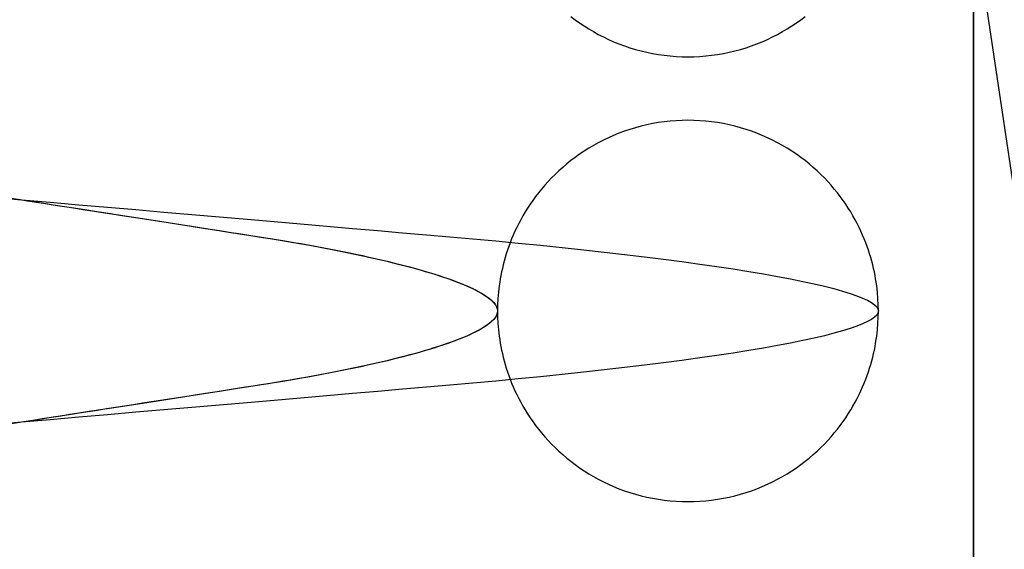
# Model space of a CAD drawing. Header units: millimetres. Extents: x -88 to 88, y -12 to 103.
# Tile 245 of 256: x -34.743 to -33.967, y 15.398 to 15.814. Entities that reach past the tile are written whole.
import ezdxf

# ---------------------------------------------------------------- set-up
doc = ezdxf.new("R2010")
doc.units = ezdxf.units.MM
doc.layers.add('Default', color=7, linetype='Continuous', true_color=0x000000)

msp = doc.modelspace()

# ---------------------------------------------------------------- linework, layer by layer
at = {"layer": 'Default', "color": 254, "true_color": 0xcad1ee}
for points in [[(-33.99118, 5.93519), (-33.99118, 18.03519)], [(-33.99118, 18.03519), (-33.99118, 5.93519)], [(-33.70447, 14.51683), (-33.76501, 14.73846), (-33.81983, 14.96003), (-33.869, 15.18134), (-33.91258, 15.40218), (-33.95065, 15.62237), (-33.98331, 15.84173), (-34.01064, 16.06006), (-34.03275, 16.27722), (-34.04974, 16.49302), (-34.06173, 16.70732), (-34.06884, 16.91997), (-34.07118, 17.13083)], [(-33.99118, 16.23519), (-33.99118, 5.93519)], [(-34.3084, 15.81689), (-34.30505, 15.81435), (-34.30159, 15.81188), (-34.29803, 15.80949), (-34.29437, 15.80718), (-34.29061, 15.80496), (-34.28677, 15.80283), (-34.28283, 15.80081), (-34.27881, 15.79889), (-34.2747, 15.79707), (-34.27052, 15.79538), (-34.26626, 15.7938), (-34.26194, 15.79234), (-34.25755, 15.791), (-34.2531, 15.7898), (-34.2486, 15.78873), (-34.24406, 15.7878), (-34.23947, 15.78701), (-34.23485, 15.78635), (-34.23021, 15.78585), (-34.22554, 15.78548), (-34.22086, 15.78526), (-34.21618, 15.78519), (-34.21149, 15.78526), (-34.20681, 15.78548), (-34.20215, 15.78585), (-34.1975, 15.78635), (-34.19288, 15.78701), (-34.1883, 15.7878), (-34.18375, 15.78873), (-34.17925, 15.7898), (-34.17481, 15.791), (-34.17042, 15.79234), (-34.16609, 15.7938), (-34.16184, 15.79538), (-34.15765, 15.79707), (-34.15355, 15.79889), (-34.14953, 15.80081), (-34.14559, 15.80283), (-34.14174, 15.80496), (-34.13799, 15.80718), (-34.13433, 15.80949), (-34.13077, 15.81188), (-34.12731, 15.81435), (-34.12395, 15.81689)], [(-34.06618, 15.58519), (-34.06625, 15.58995), (-34.06649, 15.59485), (-34.0669, 15.59991), (-34.0675, 15.6051), (-34.06788, 15.60775), (-34.06832, 15.61043), (-34.06881, 15.61315), (-34.06935, 15.61589), (-34.06996, 15.61867), (-34.07063, 15.62148), (-34.07137, 15.62432), (-34.07218, 15.62719), (-34.07305, 15.63008), (-34.074, 15.633), (-34.07502, 15.63594), (-34.07612, 15.6389), (-34.0773, 15.64188), (-34.07857, 15.64488), (-34.07991, 15.64789), (-34.08135, 15.65092), (-34.08287, 15.65395), (-34.08448, 15.65699), (-34.08619, 15.66004), (-34.08799, 15.66308), (-34.08989, 15.66612), (-34.09188, 15.66916), (-34.09398, 15.67218), (-34.09618, 15.67519), (-34.09848, 15.67818), (-34.10089, 15.68114), (-34.1034, 15.68408), (-34.10601, 15.68699), (-34.10874, 15.68986), (-34.11157, 15.69269), (-34.1145, 15.69547), (-34.11755, 15.6982), (-34.1207, 15.70087), (-34.12395, 15.70348), (-34.12731, 15.70603), (-34.13077, 15.7085), (-34.13433, 15.71089), (-34.13799, 15.7132), (-34.14174, 15.71542), (-34.14559, 15.71754), (-34.14953, 15.71957), (-34.15355, 15.72149), (-34.15765, 15.7233), (-34.16184, 15.725), (-34.16609, 15.72658), (-34.17042, 15.72804), (-34.17481, 15.72937), (-34.17925, 15.73057), (-34.18375, 15.73164), (-34.1883, 15.73257), (-34.19288, 15.73337), (-34.1975, 15.73402), (-34.20215, 15.73453), (-34.20681, 15.73489), (-34.21149, 15.73511), (-34.21618, 15.73519), (-34.22086, 15.73511), (-34.22554, 15.73489), (-34.23021, 15.73453), (-34.23485, 15.73402), (-34.23947, 15.73337), (-34.24406, 15.73257), (-34.2486, 15.73164), (-34.2531, 15.73057), (-34.25755, 15.72937), (-34.26194, 15.72804), (-34.26626, 15.72658), (-34.27052, 15.725), (-34.2747, 15.7233), (-34.27881, 15.72149), (-34.28283, 15.71957), (-34.28677, 15.71754), (-34.29061, 15.71542), (-34.29437, 15.7132), (-34.29803, 15.71089), (-34.30159, 15.7085), (-34.30505, 15.70603), (-34.3084, 15.70348), (-34.31166, 15.70087), (-34.31481, 15.6982), (-34.31785, 15.69547), (-34.32079, 15.69269), (-34.32362, 15.68986), (-34.32634, 15.68699), (-34.32896, 15.68408), (-34.33147, 15.68114), (-34.33388, 15.67818), (-34.33618, 15.67519), (-34.33838, 15.67218), (-34.34047, 15.66916), (-34.34247, 15.66612), (-34.34437, 15.66308), (-34.34617, 15.66004), (-34.34787, 15.65699), (-34.34949, 15.65395), (-34.35101, 15.65092), (-34.35244, 15.64789), (-34.35379, 15.64488), (-34.35505, 15.64188), (-34.35623, 15.6389), (-34.35733, 15.63594), (-34.35835, 15.633), (-34.3593, 15.63008), (-34.36018, 15.62719), (-34.36098, 15.62432), (-34.36172, 15.62148), (-34.36239, 15.61867), (-34.363, 15.61589), (-34.36355, 15.61315), (-34.36404, 15.61043), (-34.36447, 15.60775), (-34.36485, 15.6051), (-34.36545, 15.59991), (-34.36587, 15.59485), (-34.3661, 15.58995), (-34.36618, 15.58519)], [(-34.36618, 15.58519), (-34.3661, 15.58043), (-34.36587, 15.57552), (-34.36545, 15.57047), (-34.36485, 15.56528), (-34.36447, 15.56263), (-34.36404, 15.55994), (-34.36355, 15.55723), (-34.363, 15.55448), (-34.36239, 15.5517), (-34.36172, 15.54889), (-34.36098, 15.54605), (-34.36018, 15.54319), (-34.3593, 15.54029), (-34.35835, 15.53738), (-34.35733, 15.53444), (-34.35623, 15.53147), (-34.35505, 15.52849), (-34.35379, 15.52549), (-34.35244, 15.52248), (-34.35101, 15.51946), (-34.34949, 15.51642), (-34.34787, 15.51338), (-34.34617, 15.51034), (-34.34437, 15.50729), (-34.34247, 15.50425), (-34.34047, 15.50122), (-34.33838, 15.4982), (-34.33618, 15.49519), (-34.33388, 15.4922), (-34.33147, 15.48923), (-34.32896, 15.48629), (-34.32634, 15.48338), (-34.32362, 15.48051), (-34.32079, 15.47769), (-34.31785, 15.4749), (-34.31481, 15.47217), (-34.31166, 15.4695), (-34.3084, 15.46689), (-34.30505, 15.46435), (-34.30159, 15.46188), (-34.29803, 15.45949), (-34.29437, 15.45718), (-34.29061, 15.45496), (-34.28677, 15.45283), (-34.28283, 15.45081), (-34.27881, 15.44889), (-34.2747, 15.44707), (-34.27052, 15.44538), (-34.26626, 15.4438), (-34.26194, 15.44234), (-34.25755, 15.441), (-34.2531, 15.4398), (-34.2486, 15.43873), (-34.24406, 15.4378), (-34.23947, 15.43701), (-34.23485, 15.43635), (-34.23021, 15.43585), (-34.22554, 15.43548), (-34.22086, 15.43526), (-34.21618, 15.43519), (-34.21149, 15.43526), (-34.20681, 15.43548), (-34.20215, 15.43585), (-34.1975, 15.43635), (-34.19288, 15.43701), (-34.1883, 15.4378), (-34.18375, 15.43873), (-34.17925, 15.4398), (-34.17481, 15.441), (-34.17042, 15.44234), (-34.16609, 15.4438), (-34.16184, 15.44538), (-34.15765, 15.44707), (-34.15355, 15.44889), (-34.14953, 15.45081), (-34.14559, 15.45283), (-34.14174, 15.45496), (-34.13799, 15.45718), (-34.13433, 15.45949), (-34.13077, 15.46188), (-34.12731, 15.46435), (-34.12395, 15.46689), (-34.1207, 15.4695), (-34.11755, 15.47217), (-34.1145, 15.4749), (-34.11157, 15.47769), (-34.10874, 15.48051), (-34.10601, 15.48338), (-34.1034, 15.48629), (-34.10089, 15.48923), (-34.09848, 15.4922), (-34.09618, 15.49519), (-34.09398, 15.4982), (-34.09188, 15.50122), (-34.08989, 15.50425), (-34.08799, 15.50729), (-34.08619, 15.51034), (-34.08448, 15.51338), (-34.08287, 15.51642), (-34.08135, 15.51946), (-34.07991, 15.52248), (-34.07857, 15.52549), (-34.0773, 15.52849), (-34.07612, 15.53147), (-34.07502, 15.53444), (-34.074, 15.53738), (-34.07305, 15.54029), (-34.07218, 15.54319), (-34.07137, 15.54605), (-34.07063, 15.54889), (-34.06996, 15.5517), (-34.06935, 15.55448), (-34.06881, 15.55723), (-34.06832, 15.55994), (-34.06788, 15.56263), (-34.0675, 15.56528), (-34.0669, 15.57047), (-34.06649, 15.57552), (-34.06625, 15.58043), (-34.06618, 15.58519)]]:
    msp.add_lwpolyline(points, dxfattribs=at)
at = {"layer": 'Default', "color": 254, "true_color": 0xcad1ee, "extrusion": (0.866025, -9.63735e-15, -0.5)}
msp.add_lwpolyline([(15.87685, -20.54629), (15.87209, -20.54622), (15.86719, -20.54598), (15.86214, -20.54557), (15.85694, -20.54497), (15.85429, -20.54459), (15.85161, -20.54415), (15.8489, -20.54366), (15.84615, -20.54312), (15.84337, -20.54251), (15.84056, -20.54184), (15.83772, -20.5411), (15.83485, -20.54029), (15.83196, -20.53942), (15.82904, -20.53847), (15.8261, -20.53745), (15.82314, -20.53635), (15.82016, -20.53517), (15.81716, -20.5339), (15.81415, -20.53256), (15.81112, -20.53112), (15.80809, -20.5296), (15.80505, -20.52799), (15.80201, -20.52628), (15.79896, -20.52448), (15.79592, -20.52258), (15.79289, -20.52059), (15.78986, -20.51849), (15.78685, -20.51629), (15.78386, -20.51399), (15.7809, -20.51159), (15.77796, -20.50907), (15.77505, -20.50646), (15.77218, -20.50373), (15.76935, -20.5009), (15.76657, -20.49797), (15.76384, -20.49492), (15.76117, -20.49177), (15.75856, -20.48852), (15.75601, -20.48516), (15.75354, -20.4817), (15.75115, -20.47814), (15.74885, -20.47448), (15.74663, -20.47073), (15.7445, -20.46688), (15.74248, -20.46294), (15.74055, -20.45892), (15.73874, -20.45482), (15.73704, -20.45063), (15.73546, -20.44638), (15.734, -20.44205), (15.73267, -20.43766), (15.73147, -20.43322), (15.7304, -20.42872), (15.72947, -20.42417), (15.72867, -20.41959), (15.72802, -20.41497), (15.72751, -20.41032), (15.72715, -20.40566), (15.72693, -20.40098), (15.72685, -20.39629), (15.72693, -20.39161), (15.72715, -20.38693), (15.72751, -20.38226), (15.72802, -20.37762), (15.72867, -20.373), (15.72947, -20.36841), (15.7304, -20.36387), (15.73147, -20.35937), (15.73267, -20.35492), (15.734, -20.35053), (15.73546, -20.34621), (15.73704, -20.34195), (15.73874, -20.33777), (15.74055, -20.33366), (15.74248, -20.32964), (15.7445, -20.3257), (15.74663, -20.32186), (15.74885, -20.3181), (15.75115, -20.31444), (15.75354, -20.31088), (15.75601, -20.30742), (15.75856, -20.30407), (15.76117, -20.30081), (15.76384, -20.29766), (15.76657, -20.29462), (15.76935, -20.29168), (15.77218, -20.28885), (15.77505, -20.28613), (15.77796, -20.28351), (15.7809, -20.281), (15.78386, -20.27859), (15.78685, -20.27629), (15.78986, -20.27409), (15.79289, -20.272), (15.79592, -20.27), (15.79896, -20.2681), (15.80201, -20.2663), (15.80505, -20.2646), (15.80809, -20.26298), (15.81112, -20.26146), (15.81415, -20.26003), (15.81716, -20.25868), (15.82016, -20.25742), (15.82314, -20.25624), (15.8261, -20.25514), (15.82904, -20.25412), (15.83196, -20.25317), (15.83485, -20.25229), (15.83772, -20.25149), (15.84056, -20.25075), (15.84337, -20.25008), (15.84615, -20.24947), (15.8489, -20.24892), (15.85161, -20.24843), (15.85429, -20.248), (15.85694, -20.24762), (15.86214, -20.24702), (15.86719, -20.2466), (15.87209, -20.24637), (15.87685, -20.24629)], dxfattribs=at)
at = {"layer": 'Default', "color": 254, "true_color": 0xcad1ee, "extrusion": (0.866025, 6.16791e-16, 0.5)}
msp.add_lwpolyline([(15.64352, 13.14488), (15.64828, 13.14496), (15.65319, 13.1452), (15.65824, 13.14561), (15.66343, 13.14621), (15.66608, 13.14659), (15.66876, 13.14702), (15.67148, 13.14751), (15.67423, 13.14806), (15.67701, 13.14867), (15.67982, 13.14934), (15.68265, 13.15008), (15.68552, 13.15088), (15.68841, 13.15176), (15.69133, 13.15271), (15.69427, 13.15373), (15.69723, 13.15483), (15.70022, 13.15601), (15.70321, 13.15727), (15.70623, 13.15862), (15.70925, 13.16005), (15.71229, 13.16157), (15.71533, 13.16319), (15.71837, 13.16489), (15.72141, 13.16669), (15.72445, 13.16859), (15.72749, 13.17059), (15.73051, 13.17269), (15.73352, 13.17488), (15.73651, 13.17719), (15.73948, 13.17959), (15.74242, 13.1821), (15.74532, 13.18472), (15.74819, 13.18744), (15.75102, 13.19027), (15.7538, 13.19321), (15.75653, 13.19625), (15.75921, 13.1994), (15.76182, 13.20266), (15.76436, 13.20602), (15.76683, 13.20948), (15.76922, 13.21304), (15.77153, 13.21669), (15.77375, 13.22045), (15.77587, 13.2243), (15.7779, 13.22823), (15.77982, 13.23226), (15.78163, 13.23636), (15.78333, 13.24054), (15.78491, 13.2448), (15.78637, 13.24913), (15.7877, 13.25352), (15.78891, 13.25796), (15.78997, 13.26246), (15.79091, 13.267), (15.7917, 13.27159), (15.79235, 13.27621), (15.79286, 13.28085), (15.79323, 13.28552), (15.79345, 13.2902), (15.79352, 13.29488), (15.79345, 13.29957), (15.79323, 13.30425), (15.79286, 13.30892), (15.79235, 13.31356), (15.7917, 13.31818), (15.79091, 13.32276), (15.78997, 13.32731), (15.78891, 13.33181), (15.7877, 13.33625), (15.78637, 13.34064), (15.78491, 13.34497), (15.78333, 13.34922), (15.78163, 13.35341), (15.77982, 13.35751), (15.7779, 13.36154), (15.77587, 13.36547), (15.77375, 13.36932), (15.77153, 13.37307), (15.76922, 13.37673), (15.76683, 13.38029), (15.76436, 13.38375), (15.76182, 13.38711), (15.75921, 13.39037), (15.75653, 13.39351), (15.7538, 13.39656), (15.75102, 13.39949), (15.74819, 13.40232), (15.74532, 13.40505), (15.74242, 13.40767), (15.73948, 13.41018), (15.73651, 13.41258), (15.73352, 13.41488), (15.73051, 13.41708), (15.72749, 13.41918), (15.72445, 13.42118), (15.72141, 13.42307), (15.71837, 13.42488), (15.71533, 13.42658), (15.71229, 13.42819), (15.70925, 13.42972), (15.70623, 13.43115), (15.70321, 13.4325), (15.70022, 13.43376), (15.69723, 13.43494), (15.69427, 13.43604), (15.69133, 13.43706), (15.68841, 13.43801), (15.68552, 13.43888), (15.68265, 13.43969), (15.67982, 13.44043), (15.67701, 13.4411), (15.67423, 13.44171), (15.67148, 13.44226), (15.66876, 13.44275), (15.66608, 13.44318), (15.66343, 13.44356), (15.65824, 13.44416), (15.65319, 13.44457), (15.64828, 13.44481), (15.64352, 13.44488)], dxfattribs=at)
at = {"layer": 'Default', "color": 254, "true_color": 0xcad1ee, "extrusion": (0.866025, -5.51257e-14, -0.5)}
msp.add_lwpolyline([(15.52685, -20.24629), (15.53161, -20.24637), (15.53652, -20.2466), (15.54157, -20.24702), (15.54677, -20.24762), (15.54941, -20.248), (15.5521, -20.24843), (15.55481, -20.24892), (15.55756, -20.24947), (15.56034, -20.25008), (15.56315, -20.25075), (15.56599, -20.25149), (15.56885, -20.25229), (15.57175, -20.25317), (15.57466, -20.25412), (15.57761, -20.25514), (15.58057, -20.25624), (15.58355, -20.25742), (15.58655, -20.25868), (15.58956, -20.26003), (15.59258, -20.26146), (15.59562, -20.26298), (15.59866, -20.2646), (15.6017, -20.2663), (15.60475, -20.2681), (15.60779, -20.27), (15.61082, -20.272), (15.61385, -20.27409), (15.61685, -20.27629), (15.61984, -20.27859), (15.62281, -20.281), (15.62575, -20.28351), (15.62866, -20.28613), (15.63153, -20.28885), (15.63436, -20.29168), (15.63714, -20.29462), (15.63987, -20.29766), (15.64254, -20.30081), (15.64515, -20.30407), (15.64769, -20.30742), (15.65016, -20.31088), (15.65256, -20.31444), (15.65486, -20.3181), (15.65708, -20.32186), (15.65921, -20.3257), (15.66123, -20.32964), (15.66315, -20.33366), (15.66497, -20.33777), (15.66667, -20.34195), (15.66825, -20.34621), (15.6697, -20.35053), (15.67104, -20.35492), (15.67224, -20.35937), (15.67331, -20.36387), (15.67424, -20.36841), (15.67503, -20.373), (15.67569, -20.37762), (15.6762, -20.38226), (15.67656, -20.38693), (15.67678, -20.39161), (15.67685, -20.39629), (15.67678, -20.40098), (15.67656, -20.40566), (15.6762, -20.41032), (15.67569, -20.41497), (15.67503, -20.41959), (15.67424, -20.42417), (15.67331, -20.42872), (15.67224, -20.43322), (15.67104, -20.43766), (15.6697, -20.44205), (15.66825, -20.44638), (15.66667, -20.45063), (15.66497, -20.45482), (15.66315, -20.45892), (15.66123, -20.46294), (15.65921, -20.46688), (15.65708, -20.47073), (15.65486, -20.47448), (15.65256, -20.47814), (15.65016, -20.4817), (15.64769, -20.48516), (15.64515, -20.48852), (15.64254, -20.49177), (15.63987, -20.49492), (15.63714, -20.49797), (15.63436, -20.5009), (15.63153, -20.50373), (15.62866, -20.50646), (15.62575, -20.50907), (15.62281, -20.51159), (15.61984, -20.51399), (15.61685, -20.51629), (15.61385, -20.51849), (15.61082, -20.52059), (15.60779, -20.52258), (15.60475, -20.52448), (15.6017, -20.52628), (15.59866, -20.52799), (15.59562, -20.5296), (15.59258, -20.53112), (15.58956, -20.53256), (15.58655, -20.5339), (15.58355, -20.53517), (15.58057, -20.53635), (15.57761, -20.53745), (15.57466, -20.53847), (15.57175, -20.53942), (15.56885, -20.54029), (15.56599, -20.5411), (15.56315, -20.54184), (15.56034, -20.54251), (15.55756, -20.54312), (15.55481, -20.54366), (15.5521, -20.54415), (15.54941, -20.54459), (15.54677, -20.54497), (15.54157, -20.54557), (15.53652, -20.54598), (15.53161, -20.54622), (15.52685, -20.54629)], dxfattribs=at)
at = {"layer": 'Default', "color": 254, "true_color": 0xcad1ee, "extrusion": (0.866025, 4.2944e-14, 0.5)}
msp.add_lwpolyline([(15.64352, 13.44488), (15.63876, 13.44481), (15.63385, 13.44457), (15.6288, 13.44416), (15.62361, 13.44356), (15.62096, 13.44318), (15.61828, 13.44275), (15.61556, 13.44226), (15.61281, 13.44171), (15.61004, 13.4411), (15.60723, 13.44043), (15.60439, 13.43969), (15.60152, 13.43888), (15.59863, 13.43801), (15.59571, 13.43706), (15.59277, 13.43604), (15.58981, 13.43494), (15.58683, 13.43376), (15.58383, 13.4325), (15.58082, 13.43115), (15.57779, 13.42972), (15.57476, 13.42819), (15.57172, 13.42658), (15.56867, 13.42488), (15.56563, 13.42307), (15.56259, 13.42118), (15.55955, 13.41918), (15.55653, 13.41708), (15.55352, 13.41488), (15.55053, 13.41258), (15.54756, 13.41018), (15.54462, 13.40767), (15.54172, 13.40505), (15.53885, 13.40232), (15.53602, 13.39949), (15.53324, 13.39656), (15.53051, 13.39351), (15.52783, 13.39037), (15.52522, 13.38711), (15.52268, 13.38375), (15.52021, 13.38029), (15.51782, 13.37673), (15.51551, 13.37307), (15.51329, 13.36932), (15.51117, 13.36547), (15.50914, 13.36154), (15.50722, 13.35751), (15.50541, 13.35341), (15.50371, 13.34922), (15.50213, 13.34497), (15.50067, 13.34064), (15.49934, 13.33625), (15.49814, 13.33181), (15.49707, 13.32731), (15.49613, 13.32276), (15.49534, 13.31818), (15.49469, 13.31356), (15.49418, 13.30892), (15.49381, 13.30425), (15.49359, 13.29957), (15.49352, 13.29488), (15.49359, 13.2902), (15.49381, 13.28552), (15.49418, 13.28085), (15.49469, 13.27621), (15.49534, 13.27159), (15.49613, 13.267), (15.49707, 13.26246), (15.49814, 13.25796), (15.49934, 13.25352), (15.50067, 13.24913), (15.50213, 13.2448), (15.50371, 13.24054), (15.50541, 13.23636), (15.50722, 13.23226), (15.50914, 13.22823), (15.51117, 13.2243), (15.51329, 13.22045), (15.51551, 13.21669), (15.51782, 13.21304), (15.52021, 13.20948), (15.52268, 13.20602), (15.52522, 13.20266), (15.52783, 13.1994), (15.53051, 13.19625), (15.53324, 13.19321), (15.53602, 13.19027), (15.53885, 13.18744), (15.54172, 13.18472), (15.54462, 13.1821), (15.54756, 13.17959), (15.55053, 13.17719), (15.55352, 13.17488), (15.55653, 13.17269), (15.55955, 13.17059), (15.56259, 13.16859), (15.56563, 13.16669), (15.56867, 13.16489), (15.57172, 13.16319), (15.57476, 13.16157), (15.57779, 13.16005), (15.58082, 13.15862), (15.58383, 13.15727), (15.58683, 13.15601), (15.58981, 13.15483), (15.59277, 13.15373), (15.59571, 13.15271), (15.59863, 13.15176), (15.60152, 13.15088), (15.60439, 13.15008), (15.60723, 13.14934), (15.61004, 13.14867), (15.61281, 13.14806), (15.61556, 13.14751), (15.61828, 13.14702), (15.62096, 13.14659), (15.62361, 13.14621), (15.6288, 13.14561), (15.63385, 13.1452), (15.63876, 13.14496), (15.64352, 13.14488)], dxfattribs=at)
at = {"layer": 'Default', "color": 254, "true_color": 0xcad1ee, "extrusion": (0.866025, 2.49029e-14, -0.5)}
msp.add_lwpolyline([(15.52685, -20.54629), (15.52209, -20.54622), (15.51719, -20.54598), (15.51214, -20.54557), (15.50694, -20.54497), (15.50429, -20.54459), (15.50161, -20.54415), (15.4989, -20.54366), (15.49615, -20.54312), (15.49337, -20.54251), (15.49056, -20.54184), (15.48772, -20.5411), (15.48485, -20.54029), (15.48196, -20.53942), (15.47904, -20.53847), (15.4761, -20.53745), (15.47314, -20.53635), (15.47016, -20.53517), (15.46716, -20.5339), (15.46415, -20.53256), (15.46112, -20.53112), (15.45809, -20.5296), (15.45505, -20.52799), (15.45201, -20.52628), (15.44896, -20.52448), (15.44592, -20.52258), (15.44289, -20.52059), (15.43986, -20.51849), (15.43685, -20.51629), (15.43386, -20.51399), (15.4309, -20.51159), (15.42796, -20.50907), (15.42505, -20.50646), (15.42218, -20.50373), (15.41935, -20.5009), (15.41657, -20.49797), (15.41384, -20.49492), (15.41117, -20.49177), (15.40856, -20.48852), (15.40601, -20.48516), (15.40354, -20.4817), (15.40115, -20.47814), (15.39885, -20.47448), (15.39663, -20.47073), (15.3945, -20.46688), (15.39248, -20.46294), (15.39055, -20.45892), (15.38874, -20.45482), (15.38704, -20.45063), (15.38546, -20.44638), (15.384, -20.44205), (15.38267, -20.43766), (15.38147, -20.43322), (15.3804, -20.42872), (15.37947, -20.42417), (15.37867, -20.41959), (15.37802, -20.41497), (15.37751, -20.41032), (15.37715, -20.40566), (15.37693, -20.40098), (15.37685, -20.39629), (15.37693, -20.39161), (15.37715, -20.38693), (15.37751, -20.38226), (15.37802, -20.37762), (15.37867, -20.373), (15.37947, -20.36841), (15.3804, -20.36387), (15.38147, -20.35937), (15.38267, -20.35492), (15.384, -20.35053), (15.38546, -20.34621), (15.38704, -20.34195), (15.38874, -20.33777), (15.39055, -20.33366), (15.39248, -20.32964), (15.3945, -20.3257), (15.39663, -20.32186), (15.39885, -20.3181), (15.40115, -20.31444), (15.40354, -20.31088), (15.40601, -20.30742), (15.40856, -20.30407), (15.41117, -20.30081), (15.41384, -20.29766), (15.41657, -20.29462), (15.41935, -20.29168), (15.42218, -20.28885), (15.42505, -20.28613), (15.42796, -20.28351), (15.4309, -20.281), (15.43386, -20.27859), (15.43685, -20.27629), (15.43986, -20.27409), (15.44289, -20.272), (15.44592, -20.27), (15.44896, -20.2681), (15.45201, -20.2663), (15.45505, -20.2646), (15.45809, -20.26298), (15.46112, -20.26146), (15.46415, -20.26003), (15.46716, -20.25868), (15.47016, -20.25742), (15.47314, -20.25624), (15.4761, -20.25514), (15.47904, -20.25412), (15.48196, -20.25317), (15.48485, -20.25229), (15.48772, -20.25149), (15.49056, -20.25075), (15.49337, -20.25008), (15.49615, -20.24947), (15.4989, -20.24892), (15.50161, -20.24843), (15.50429, -20.248), (15.50694, -20.24762), (15.51214, -20.24702), (15.51719, -20.2466), (15.52209, -20.24637), (15.52685, -20.24629)], dxfattribs=at)
at = {"layer": 'Default', "color": 254, "true_color": 0xcad1ee, "extrusion": (0.866025, -2.19732e-14, 0.5)}
msp.add_lwpolyline([(15.29352, 13.14488), (15.29828, 13.14496), (15.30319, 13.1452), (15.30824, 13.14561), (15.31343, 13.14621), (15.31608, 13.14659), (15.31876, 13.14702), (15.32148, 13.14751), (15.32423, 13.14806), (15.32701, 13.14867), (15.32982, 13.14934), (15.33265, 13.15008), (15.33552, 13.15088), (15.33841, 13.15176), (15.34133, 13.15271), (15.34427, 13.15373), (15.34723, 13.15483), (15.35022, 13.15601), (15.35321, 13.15727), (15.35623, 13.15862), (15.35925, 13.16005), (15.36229, 13.16157), (15.36533, 13.16319), (15.36837, 13.16489), (15.37141, 13.16669), (15.37445, 13.16859), (15.37749, 13.17059), (15.38051, 13.17269), (15.38352, 13.17488), (15.38651, 13.17719), (15.38948, 13.17959), (15.39242, 13.1821), (15.39532, 13.18472), (15.39819, 13.18744), (15.40102, 13.19027), (15.4038, 13.19321), (15.40653, 13.19625), (15.40921, 13.1994), (15.41182, 13.20266), (15.41436, 13.20602), (15.41683, 13.20948), (15.41922, 13.21304), (15.42153, 13.21669), (15.42375, 13.22045), (15.42587, 13.2243), (15.4279, 13.22823), (15.42982, 13.23226), (15.43163, 13.23636), (15.43333, 13.24054), (15.43491, 13.2448), (15.43637, 13.24913), (15.4377, 13.25352), (15.43891, 13.25796), (15.43997, 13.26246), (15.44091, 13.267), (15.4417, 13.27159), (15.44235, 13.27621), (15.44286, 13.28085), (15.44323, 13.28552), (15.44345, 13.2902), (15.44352, 13.29488), (15.44345, 13.29957), (15.44323, 13.30425), (15.44286, 13.30892), (15.44235, 13.31356), (15.4417, 13.31818), (15.44091, 13.32276), (15.43997, 13.32731), (15.43891, 13.33181), (15.4377, 13.33625), (15.43637, 13.34064), (15.43491, 13.34497), (15.43333, 13.34922), (15.43163, 13.35341), (15.42982, 13.35751), (15.4279, 13.36154), (15.42587, 13.36547), (15.42375, 13.36932), (15.42153, 13.37307), (15.41922, 13.37673), (15.41683, 13.38029), (15.41436, 13.38375), (15.41182, 13.38711), (15.40921, 13.39037), (15.40653, 13.39351), (15.4038, 13.39656), (15.40102, 13.39949), (15.39819, 13.40232), (15.39532, 13.40505), (15.39242, 13.40767), (15.38948, 13.41018), (15.38651, 13.41258), (15.38352, 13.41488), (15.38051, 13.41708), (15.37749, 13.41918), (15.37445, 13.42118), (15.37141, 13.42307), (15.36837, 13.42488), (15.36533, 13.42658), (15.36229, 13.42819), (15.35925, 13.42972), (15.35623, 13.43115), (15.35321, 13.4325), (15.35022, 13.43376), (15.34723, 13.43494), (15.34427, 13.43604), (15.34133, 13.43706), (15.33841, 13.43801), (15.33552, 13.43888), (15.33265, 13.43969), (15.32982, 13.44043), (15.32701, 13.4411), (15.32423, 13.44171), (15.32148, 13.44226), (15.31876, 13.44275), (15.31608, 13.44318), (15.31343, 13.44356), (15.30824, 13.44416), (15.30319, 13.44457), (15.29828, 13.44481), (15.29352, 13.44488)], dxfattribs=at)
at = {"layer": 'Default', "color": 254, "true_color": 0xcad1ee}
for points in [[(-34.76378, 15.67464, -4.77462), (-34.74118, 15.67269, -4.775), (-34.71857, 15.67073, -4.77462), (-34.69601, 15.66878, -4.77349), (-34.67352, 15.66684, -4.7716), (-34.65115, 15.66491, -4.76897), (-34.62892, 15.66299, -4.7656), (-34.60688, 15.66108, -4.76151), (-34.58506, 15.6592, -4.7567), (-34.5635, 15.65733, -4.7512), (-34.54222, 15.65549, -4.74501), (-34.52126, 15.65368, -4.73817), (-34.50065, 15.6519, -4.73069), (-34.48041, 15.65015, -4.7226), (-34.46057, 15.64844, -4.71391), (-34.44115, 15.64676, -4.70466), (-34.42218, 15.64512, -4.69487), (-34.40368, 15.64352, -4.68457), (-34.3855, 15.64192, -4.67369), (-34.36754, 15.64028, -4.66216), (-34.34982, 15.6386, -4.64997), (-34.33238, 15.63689, -4.63713), (-34.31525, 15.63514, -4.62365), (-34.29846, 15.63336, -4.60954), (-34.28206, 15.63155, -4.59481), (-34.26606, 15.62971, -4.57947), (-34.25051, 15.62785, -4.56355), (-34.23544, 15.62596, -4.54706), (-34.22088, 15.62406, -4.53002), (-34.20685, 15.62213, -4.51245), (-34.19338, 15.6202, -4.49439), (-34.1805, 15.61826, -4.47586), (-34.16824, 15.61631, -4.45689), (-34.15661, 15.61435, -4.4375), (-34.14564, 15.6124, -4.41774), (-34.13534, 15.61045, -4.39763), (-34.12573, 15.60851, -4.37721), (-34.11682, 15.60657, -4.35652), (-34.10862, 15.60465, -4.33559), (-34.10115, 15.60275, -4.31445), (-34.0944, 15.60086, -4.29315), (-34.08839, 15.599, -4.27173), (-34.0831, 15.59716, -4.25021), (-34.07855, 15.59535, -4.22864), (-34.07472, 15.59357, -4.20704), (-34.07161, 15.59182, -4.18547), (-34.06921, 15.5901, -4.16394), (-34.06752, 15.58843, -4.1425), (-34.06651, 15.58679, -4.12118), (-34.06618, 15.58519, -4.1), (-34.06651, 15.58359, -4.07882), (-34.06752, 15.58195, -4.0575), (-34.06921, 15.58027, -4.03606), (-34.07161, 15.57856, -4.01453), (-34.07472, 15.57681, -3.99296), (-34.07855, 15.57503, -3.97137), (-34.0831, 15.57321, -3.94979), (-34.08839, 15.57138, -3.92828), (-34.0944, 15.56951, -3.90685), (-34.10115, 15.56763, -3.88555), (-34.10862, 15.56572, -3.86442), (-34.11682, 15.5638, -3.84348), (-34.12573, 15.56187, -3.82279), (-34.13534, 15.55992, -3.80237), (-34.14564, 15.55797, -3.78226), (-34.15661, 15.55602, -3.7625), (-34.16824, 15.55407, -3.74312), (-34.1805, 15.55212, -3.72414), (-34.19338, 15.55017, -3.70561), (-34.20685, 15.54824, -3.68755), (-34.22088, 15.54632, -3.66999), (-34.23544, 15.54442, -3.65295), (-34.25051, 15.54253, -3.63645), (-34.26606, 15.54067, -3.62053), (-34.28206, 15.53883, -3.60519), (-34.29846, 15.53702, -3.59046), (-34.31525, 15.53523, -3.57635), (-34.33238, 15.53349, -3.56287), (-34.34982, 15.53177, -3.55003), (-34.36754, 15.53009, -3.53784), (-34.3855, 15.52845, -3.52631), (-34.40368, 15.52685, -3.51543), (-34.42218, 15.52526, -3.50513), (-34.44115, 15.52362, -3.49534), (-34.46057, 15.52194, -3.48609), (-34.48041, 15.52022, -3.47741), (-34.50065, 15.51847, -3.46931), (-34.52126, 15.51669, -3.46183), (-34.54222, 15.51488, -3.45499), (-34.5635, 15.51304, -3.44881), (-34.58506, 15.51118, -3.4433), (-34.60688, 15.50929, -3.43849), (-34.62892, 15.50739, -3.4344), (-34.65115, 15.50547, -3.43103), (-34.67352, 15.50353, -3.4284), (-34.69601, 15.50159, -3.42651), (-34.71857, 15.49964, -3.42538), (-34.74118, 15.49769, -3.425), (-34.76378, 15.49573, -3.42538)], [(-34.75373, 15.67464, -4.47479), (-34.74118, 15.67269, -4.475), (-34.72862, 15.67073, -4.47479), (-34.71609, 15.66878, -4.47416), (-34.70359, 15.66684, -4.47311), (-34.69116, 15.66491, -4.47165), (-34.67881, 15.66299, -4.46978), (-34.66657, 15.66108, -4.4675), (-34.65445, 15.6592, -4.46483), (-34.64247, 15.65733, -4.46178), (-34.63065, 15.65549, -4.45834), (-34.619, 15.65368, -4.45454), (-34.60755, 15.6519, -4.45038), (-34.59631, 15.65015, -4.44589), (-34.58528, 15.64844, -4.44106), (-34.5745, 15.64676, -4.43592), (-34.56396, 15.64512, -4.43048), (-34.55368, 15.64352, -4.42476), (-34.54358, 15.64192, -4.41872), (-34.5336, 15.64028, -4.41231), (-34.52376, 15.6386, -4.40554), (-34.51407, 15.63689, -4.3984), (-34.50455, 15.63514, -4.39092), (-34.49522, 15.63336, -4.38308), (-34.48611, 15.63155, -4.37489), (-34.47723, 15.62971, -4.36637), (-34.46859, 15.62785, -4.35753), (-34.46021, 15.62596, -4.34836), (-34.45212, 15.62406, -4.3389), (-34.44433, 15.62213, -4.32914), (-34.43685, 15.6202, -4.31911), (-34.42969, 15.61826, -4.30881), (-34.42288, 15.61631, -4.29827), (-34.41642, 15.61435, -4.2875), (-34.41032, 15.6124, -4.27652), (-34.4046, 15.61045, -4.26535), (-34.39926, 15.60851, -4.25401), (-34.39431, 15.60657, -4.24251), (-34.38976, 15.60465, -4.23088), (-34.38561, 15.60275, -4.21914), (-34.38186, 15.60086, -4.20731), (-34.37852, 15.599, -4.1954), (-34.37558, 15.59716, -4.18345), (-34.37305, 15.59535, -4.17146), (-34.37092, 15.59357, -4.15947), (-34.3692, 15.59182, -4.14748), (-34.36786, 15.5901, -4.13552), (-34.36692, 15.58843, -4.12361), (-34.36636, 15.58679, -4.11177), (-34.36618, 15.58519, -4.1), (-34.36636, 15.58359, -4.08823), (-34.36692, 15.58195, -4.07639), (-34.36786, 15.58027, -4.06448), (-34.3692, 15.57856, -4.05252), (-34.37092, 15.57681, -4.04053), (-34.37305, 15.57503, -4.02854), (-34.37558, 15.57321, -4.01655), (-34.37852, 15.57138, -4.0046), (-34.38186, 15.56951, -3.99269), (-34.38561, 15.56763, -3.98086), (-34.38976, 15.56572, -3.96912), (-34.39431, 15.5638, -3.95749), (-34.39926, 15.56187, -3.94599), (-34.4046, 15.55992, -3.93465), (-34.41032, 15.55797, -3.92348), (-34.41642, 15.55602, -3.9125), (-34.42288, 15.55407, -3.90173), (-34.42969, 15.55212, -3.89119), (-34.43685, 15.55017, -3.88089), (-34.44433, 15.54824, -3.87086), (-34.45212, 15.54632, -3.8611), (-34.46021, 15.54442, -3.85164), (-34.46859, 15.54253, -3.84247), (-34.47723, 15.54067, -3.83363), (-34.48611, 15.53883, -3.82511), (-34.49522, 15.53702, -3.81692), (-34.50455, 15.53523, -3.80908), (-34.51407, 15.53349, -3.8016), (-34.52376, 15.53177, -3.79446), (-34.5336, 15.53009, -3.78769), (-34.54358, 15.52845, -3.78128), (-34.55368, 15.52685, -3.77524), (-34.56396, 15.52525, -3.76952), (-34.5745, 15.52362, -3.76408), (-34.58528, 15.52194, -3.75894), (-34.59631, 15.52022, -3.75411), (-34.60755, 15.51847, -3.74962), (-34.619, 15.51669, -3.74546), (-34.63065, 15.51488, -3.74166), (-34.64247, 15.51304, -3.73822), (-34.65445, 15.51118, -3.73517), (-34.66657, 15.50929, -3.7325), (-34.67881, 15.50739, -3.73022), (-34.69116, 15.50547, -3.72835), (-34.70359, 15.50353, -3.72689), (-34.71609, 15.50159, -3.72584), (-34.72862, 15.49964, -3.72521), (-34.74118, 15.49769, -3.725), (-34.75373, 15.49573, -3.72521)], [(-34.74383, 15.6731, -4.47499), (-34.73653, 15.67196, -4.47497), (-34.72923, 15.67083, -4.47481), (-34.72192, 15.66969, -4.47451), (-34.71462, 15.66856, -4.47406), (-34.70733, 15.66742, -4.47347), (-34.70004, 15.66629, -4.47274), (-34.69276, 15.66516, -4.47186), (-34.68549, 15.66402, -4.47084), (-34.67823, 15.6629, -4.46968), (-34.67099, 15.66177, -4.46837), (-34.66377, 15.66065, -4.46692), (-34.65657, 15.65953, -4.46533), (-34.64964, 15.65845, -4.46366), (-34.64275, 15.65738, -4.46185), (-34.63589, 15.65631, -4.45992), (-34.62908, 15.65526, -4.45786), (-34.62231, 15.65421, -4.45566), (-34.61558, 15.65316, -4.45335), (-34.6089, 15.65213, -4.4509), (-34.60227, 15.6511, -4.44833), (-34.59569, 15.65007, -4.44563), (-34.58915, 15.64906, -4.44281), (-34.58267, 15.64805, -4.43986), (-34.57625, 15.64705, -4.43678), (-34.56988, 15.64606, -4.43359), (-34.56356, 15.64507, -4.43027), (-34.55731, 15.64409, -4.42683), (-34.55112, 15.64312, -4.42327), (-34.54497, 15.64215, -4.41958), (-34.53891, 15.64116, -4.41577), (-34.53292, 15.64017, -4.41186), (-34.52701, 15.63917, -4.40783), (-34.52119, 15.63816, -4.4037), (-34.51545, 15.63714, -4.39945), (-34.50979, 15.63611, -4.3951), (-34.50421, 15.63508, -4.39064), (-34.49872, 15.63404, -4.38608), (-34.49332, 15.63299, -4.38141), (-34.48801, 15.63193, -4.37665), (-34.48279, 15.63087, -4.37178), (-34.47767, 15.6298, -4.36681), (-34.47263, 15.62873, -4.36174), (-34.4677, 15.62765, -4.35658), (-34.46285, 15.62656, -4.35132), (-34.45797, 15.62544, -4.3458), (-34.4532, 15.62431, -4.3402), (-34.44855, 15.62319, -4.33451), (-34.44401, 15.62205, -4.32873), (-34.4396, 15.62092, -4.32288), (-34.4353, 15.61979, -4.31694), (-34.43112, 15.61865, -4.31093), (-34.42707, 15.61752, -4.30485), (-34.42314, 15.61638, -4.29869), (-34.41933, 15.61525, -4.29245), (-34.41564, 15.61411, -4.28615), (-34.41208, 15.61298, -4.27978), (-34.40865, 15.61184, -4.27335), (-34.40534, 15.61071, -4.26685), (-34.40216, 15.60958, -4.26028), (-34.3991, 15.60845, -4.25366), (-34.39618, 15.60732, -4.24698), (-34.39339, 15.6062, -4.24024), (-34.39072, 15.60507, -4.23345), (-34.38819, 15.60396, -4.22661), (-34.3858, 15.60284, -4.21971), (-34.38353, 15.60173, -4.21277), (-34.3814, 15.60062, -4.20578), (-34.37941, 15.59952, -4.19874), (-34.37755, 15.59842, -4.19166), (-34.37583, 15.59733, -4.18454), (-34.37425, 15.59624, -4.17738), (-34.3728, 15.59516, -4.17018), (-34.3715, 15.59408, -4.16294), (-34.37033, 15.59301, -4.15568), (-34.36931, 15.59195, -4.14838), (-34.36843, 15.59089, -4.14105), (-34.36773, 15.5899, -4.13408), (-34.36716, 15.58893, -4.12712), (-34.36672, 15.58796, -4.12016), (-34.3664, 15.587, -4.1132), (-34.36622, 15.58605, -4.10623), (-34.36618, 15.5851, -4.09925), (-34.36626, 15.58414, -4.09226), (-34.36647, 15.58318, -4.08526), (-34.36681, 15.58219, -4.07815), (-34.36729, 15.5812, -4.07107), (-34.3679, 15.5802, -4.06401), (-34.36865, 15.5792, -4.05697), (-34.36953, 15.57818, -4.04995), (-34.37054, 15.57716, -4.04294), (-34.37169, 15.57613, -4.03594), (-34.37297, 15.57509, -4.02895), (-34.37443, 15.574, -4.02175), (-34.37603, 15.57291, -4.01458), (-34.37777, 15.57182, -4.00746), (-34.37965, 15.57072, -4.00037), (-34.38167, 15.56961, -3.99333), (-34.38382, 15.5685, -3.98633), (-34.38611, 15.56739, -3.97937), (-34.38853, 15.56627, -3.97246), (-34.39109, 15.56514, -3.9656), (-34.39378, 15.56402, -3.9588), (-34.3966, 15.56289, -3.95204), (-34.39956, 15.56176, -3.94534), (-34.40264, 15.56062, -3.9387), (-34.40586, 15.55948, -3.93211), (-34.4092, 15.55834, -3.92559), (-34.41268, 15.5572, -3.91913), (-34.41629, 15.55606, -3.91271), (-34.42003, 15.55492, -3.90638), (-34.42389, 15.55377, -3.90012), (-34.42786, 15.55263, -3.89394), (-34.43196, 15.55149, -3.88784), (-34.43618, 15.55035, -3.88183), (-34.44051, 15.54922, -3.8759), (-34.44495, 15.54808, -3.87005), (-34.44951, 15.54695, -3.86429), (-34.45419, 15.54583, -3.85863), (-34.45897, 15.5447, -3.85305), (-34.46386, 15.54358, -3.84757), (-34.46887, 15.54247, -3.84218), (-34.47398, 15.54136, -3.83689), (-34.47919, 15.54025, -3.83169), (-34.48452, 15.53915, -3.8266), (-34.48979, 15.53809, -3.82174), (-34.49513, 15.53703, -3.817), (-34.50056, 15.53599, -3.81237), (-34.50608, 15.53495, -3.80784), (-34.51167, 15.53392, -3.80342), (-34.51736, 15.53289, -3.79911), (-34.52314, 15.53188, -3.7949), (-34.52902, 15.53087, -3.79078), (-34.53482, 15.52989, -3.78688), (-34.54068, 15.52893, -3.7831), (-34.5466, 15.52798, -3.77943), (-34.55258, 15.52703, -3.77587), (-34.55862, 15.52608, -3.77243), (-34.56474, 15.52513, -3.7691), (-34.57092, 15.52417, -3.76588), (-34.57718, 15.5232, -3.76276), (-34.58384, 15.52216, -3.7596), (-34.59054, 15.52112, -3.75658), (-34.5973, 15.52007, -3.7537), (-34.6041, 15.51901, -3.75095), (-34.61094, 15.51795, -3.74834), (-34.61783, 15.51687, -3.74587), (-34.62475, 15.5158, -3.74353), (-34.63172, 15.51471, -3.74133), (-34.63872, 15.51363, -3.73927), (-34.64575, 15.51253, -3.73734), (-34.65282, 15.51143, -3.73556), (-34.65991, 15.51033, -3.73391), (-34.66703, 15.50922, -3.7324), (-34.67418, 15.50811, -3.73103), (-34.68135, 15.50699, -3.7298), (-34.68855, 15.50587, -3.72871), (-34.69576, 15.50475, -3.72776), (-34.70299, 15.50363, -3.72695), (-34.71023, 15.5025, -3.72628), (-34.71749, 15.50137, -3.72575), (-34.72476, 15.50024, -3.72536), (-34.73204, 15.49911, -3.72511), (-34.73932, 15.49798, -3.725), (-34.74661, 15.49684, -3.72504)]]:
    msp.add_polyline3d(points, dxfattribs=at)

doc.saveas('drawing.dxf')
